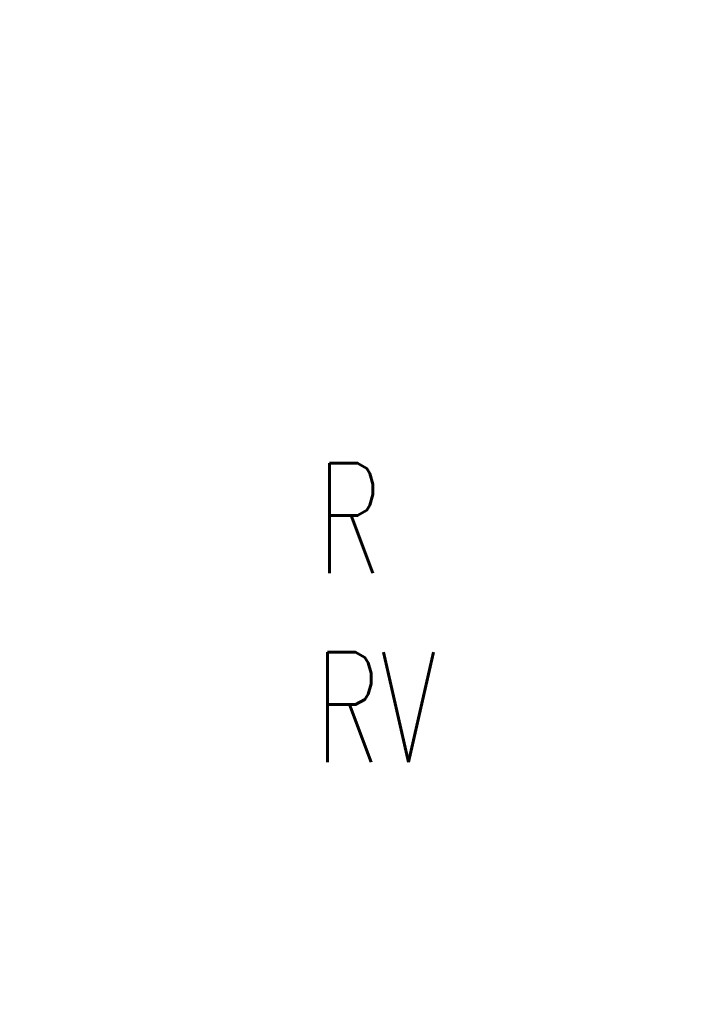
# Model space of a CAD drawing. Header units: millimetres. Extents: x 6487905018 to 6488192500, y 5882180700 to 5882375224.
# Tile 192 of 256: x 6488047299 to 6488055001, y 5882277462 to 5882288656. Entities that reach past the tile are written whole.
import ezdxf
from ezdxf.xclip import XClip

# ---------------------------------------------------------------- set-up
doc = ezdxf.new("R2010")
doc.units = ezdxf.units.MM
doc.header["$MEASUREMENT"] = 0
doc.header["$XCLIPFRAME"] = 2
doc.linetypes.add('Wipeout_Contour', pattern=[1000, 0, -1000])
doc.layers.add('Mapa cyfrowa', color=7, linetype='Continuous')
doc.layers.add('Zamość 06.10._2_Mapa cyfrowa', color=7, linetype='Continuous')
doc.layers.add('Zamość 06.10._2_209_Opis_konturu_klasyfikacyjnego_Nr_pióra__96', color=8, linetype='Continuous', lineweight=15)
doc.layers.add('Zamość 06.10._2_210_Oznaczenie_uzytku_Nr_pióra__96', color=8, linetype='Continuous', lineweight=15)
doc.styles.add('GENERATED_STYLE_1', font='Simplex.shx')

# ---------------------------------------------------------------- blocks, each defined once
blk = doc.blocks.new('Rysunek_1_2')
at = {"color": 254, "linetype": 'Wipeout_Contour', "lineweight": 0, "ltscale": 70061284114.24681}
blk.add_wipeout([(6487915525.867126, 5882181505.900702), (6488146644.289524, 5882181505.900702), (6488146644.289524, 5882373115.540435), (6488107628.768834, 5882373115.540435), (6488107628.768834, 5882320263.490532), (6488101226.436201, 5882320263.490532), (6488101226.436201, 5882373115.540435), (6487915525.867126, 5882373115.540435)], dxfattribs=at).dxf.layer = 'Zamość 06.10._2_Mapa cyfrowa'
at = {"layer": 'Zamość 06.10._2_209_Opis_konturu_klasyfikacyjnego_Nr_pióra__96', "linetype": 'Continuous', "insert": (6488050657.142858, 5882281464.041667), "char_height": 1250, "attachment_point": 1, "style": 'GENERATED_STYLE_1'}
blk.add_mtext('\\A1;{\\W0.660000x;\\FSimplex.shx;RV}', dxfattribs=at)
at = {"layer": 'Zamość 06.10._2_210_Oznaczenie_uzytku_Nr_pióra__96', "linetype": 'Continuous', "insert": (6488050677.142857, 5882283614.041667), "char_height": 1250, "attachment_point": 1, "style": 'GENERATED_STYLE_1'}
blk.add_mtext('\\A1;{\\W0.660000x;\\FSimplex.shx;R}', dxfattribs=at)

msp = doc.modelspace()

# ---------------------------------------------------------------- block references
at = {"layer": 'Mapa cyfrowa', "color": 22, "linetype": 'Continuous', "lineweight": 5}
ref = msp.add_blockref('Rysunek_1_2', (0, 0), dxfattribs=at)
XClip(ref).set_block_clipping_path([(6487915525.8671264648, 5882181505.9007024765), (6488146644.2895231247, 5882181505.9007024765), (6488146644.2895231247, 5882373115.5404348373), (6488107628.7688331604, 5882373115.5404348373), (6488107628.7688331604, 5882320263.4905319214), (6488101226.4362001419, 5882320263.4905319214), (6488101226.4362001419, 5882373115.5404348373), (6487915525.8671264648, 5882373115.5404348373)])

doc.saveas('drawing.dxf')
